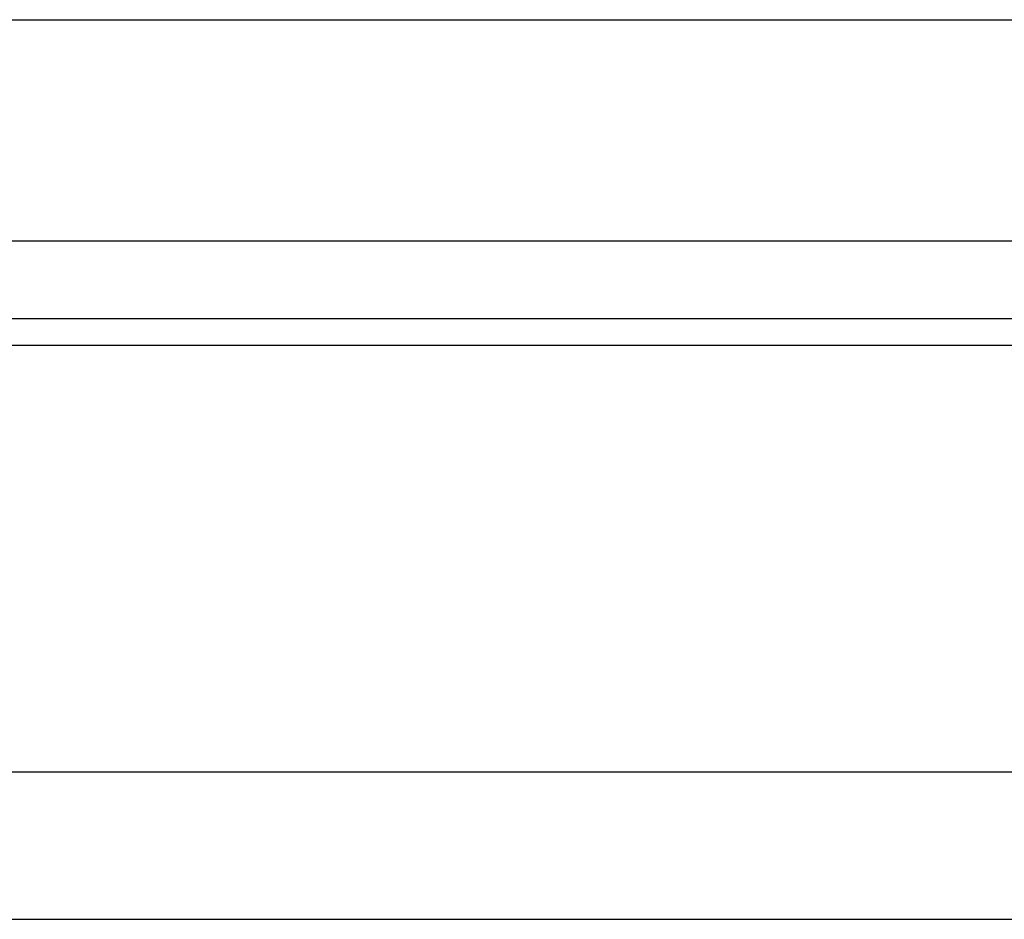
# Model space of a CAD drawing. Header units: millimetres. Extents: x 771 to 1030, y 218 to 303.
# Tile 48 of 54: x 981.68 to 988.36, y 231.08 to 237.18. Entities that reach past the tile are written whole.
import ezdxf

# ---------------------------------------------------------------- set-up
doc = ezdxf.new("R2010")
doc.units = ezdxf.units.MM
doc.header["$LTSCALE"] = 0.15
doc.layers.add('OUT', color=3, linetype='CONTINUOUS')

msp = doc.modelspace()

# ---------------------------------------------------------------- linework, layer by layer
at = {"layer": 'OUT', "color": 0, "linetype": 'Continuous'}
msp.add_line((942.629, 237.1754), (989.329, 237.1754), dxfattribs=at)
at = {"layer": 'OUT', "color": 0}
for p, q in [((942.629, 235.6754), (989.329, 235.6754)), ((899.699, 235.1486), (1029.979, 235.1486)), ((899.6942, 234.9686), (1029.979, 234.9686)), ((899.1311, 232.0754), (1029.979, 232.0754)), ((864.979, 231.0754), (1029.979, 231.0754))]:
    msp.add_line(p, q, dxfattribs=at)

doc.saveas('drawing.dxf')
